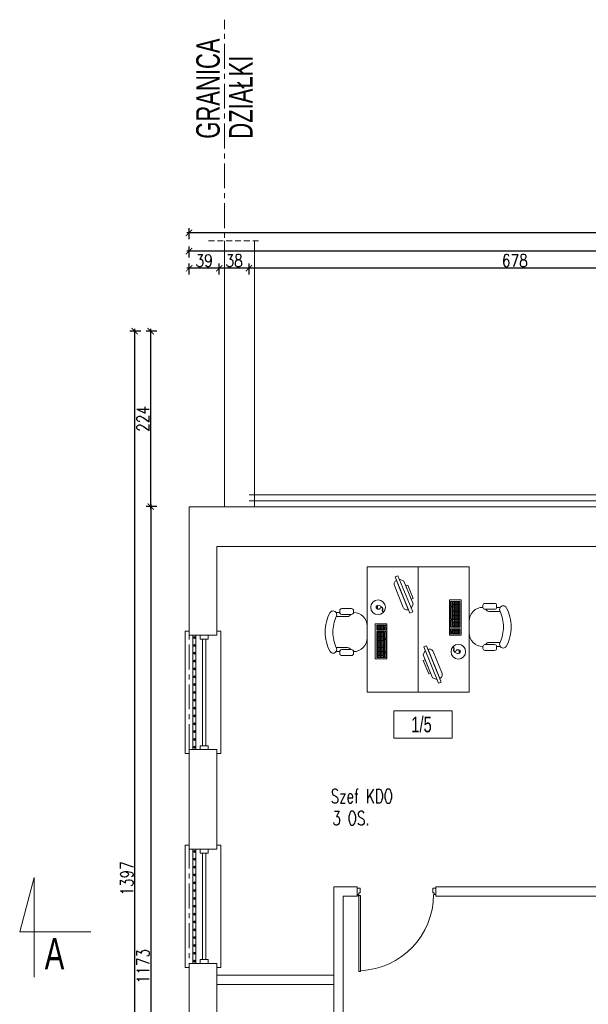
# Model space of a CAD drawing. Header units: millimetres. Extents: x 6354466 to 6508314, y -1889048 to -1342748.
# Tile 85 of 134: x 6381040 to 6388292, y -1655314 to -1642748. Entities that reach past the tile are written whole.
import ezdxf
from ezdxf.enums import TextEntityAlignment as Align

# ---------------------------------------------------------------- set-up
doc = ezdxf.new("R2010")
doc.units = ezdxf.units.MM
doc.header["$PDMODE"] = 3
doc.header["$PDSIZE"] = 10
doc.linetypes.add('CENTER', pattern=[50.8, 31.75, -6.35, 6.35, -6.35])
doc.linetypes.add('HIDDEN', pattern=[0.375, 0.25, -0.125])
for name, color, linetype, lineweight in [('drzwi istn', 163, 'Continuous', 5), ('L- ist s. działowe', 167, 'Continuous', 5), ('L-2', 167, 'Continuous', 13), ('L-3', 10, 'Continuous', 18), ('L-4', 92, 'Continuous', 20), ('L-5', 152, 'Continuous', 9), ('L-AXIS', 10, 'CENTER', 18), ('L-DIM', 252, 'Continuous', 5), ('L-HATCH', 252, 'Continuous', 5), ('L-ISTNIEJĄCE BUDYNKI', 167, 'Continuous', 5), ('L-PPOŻ', 10, 'Continuous', 9), ('łóżka', 230, 'Continuous', 9)]:
    doc.layers.add(name, color=color, linetype=linetype, lineweight=lineweight)
doc.layers.add('L-9', color=11, linetype='Continuous', plot=False)
doc.styles.add('160', font='simplex.shx', dxfattribs={"width": 0.8, "height": 160})
doc.styles.add('200', font='cdmsimpl.shx', dxfattribs={"width": 0.7, "height": 200})
doc.styles.add('250', font='cdmsimpl.shx', dxfattribs={"width": 0.7, "height": 250})
doc.styles.add('SIM-DIM', font='simplex.shx', dxfattribs={"width": 0.7, "bigfont": 'cdmbigpl.shx'})
doc.linetypes.add('BATTING', pattern='A,0.00254,-2.54,[134,ltypeshp.shx,S=2.54,R=0,X=-2.54,Y=0],-5.08,[134,ltypeshp.shx,S=2.54,R=180,X=2.54,Y=0],-2.54', length=10.16254)
doc.dimstyles.new('160', dxfattribs={"dimtxt": 160, "dimasz": 80, "dimexe": 60, "dimexo": 3, "dimgap": 18, "dimtad": 1, "dimdec": 0, "dimlfac": 0.1, "dimrnd": 1, "dimtxsty": '160', "dimblk": 'ARCHTICK', "dimcen": 2.5, "dimdle": 30, "dimadec": 0, "dimazin": 0, "dimtfac": 1, "dimtdec": 0, "dimtix": 1, "dimtmove": 2, "dimatfit": 0, "dimldrblk": 'NONE', "dimfxl": 0, "dimarcsym": 0})

# ---------------------------------------------------------------- blocks, each defined once
blk = doc.blocks.new('*U22')
for p, q in [((-5, 0), (-5, -5)), ((5, -5), (5, 0)), ((-5, -5), (5, -5)), ((-2, -5), (-2, -141)), ((2, -5), (2, -141)), ((-5, -146), (-5, -141)), ((-5, -141), (5, -141)), ((5, -141), (5, -146))]:
    blk.add_line(p, q)
blk = doc.blocks.new('PMUI_DRZWI13')
for p, q in [((35, 40), (0, 40)), ((35, -20), (35, 40)), ((965, -20), (965, 40)), ((965, 40), (1000, 40)), ((1000, 40), (1000, -40)), ((0, -40), (20, -40)), ((20, -40), (20, -20)), ((20, -20), (35, -20)), ((20, -50), (20, -60)), ((20, -50), (40, -50)), ((20, -1020), (20, -50)), ((40, -50), (40, -1020)), ((980, -20), (965, -20)), ((980, -40), (980, -20)), ((1000, -40), (980, -40)), ((40, -1020), (20, -1020))]:
    blk.add_line(p, q)
for points in [[(0, 40), (0, -40)], [(20, -50), (20, -1020)]]:
    blk.add_lwpolyline(points)
blk.add_circle((10, -50), 10)
blk.add_arc((-2, -39), 974, 272.7258, 359.9542)
blk = doc.blocks.new('STOLIK2')
h = blk.add_hatch()
h.set_pattern_fill('ANGLE', color=256, scale=0.25, style=0)
h.set_pattern_definition([(360, (-4499.488, 29427.6887), (-2e-16, -1.74625), [1.27, -0.47625]), (270, (-4499.488, 29427.6887), (-1.74625, 1e-16), [1.27, -0.47625])])
h.paths.add_polyline_path([(-130.9, 53.7), (-98.1, 53.7), (-98.1, 62.9), (-130.9, 62.9)])
h.paths.add_polyline_path([(-96.2, 62.9), (-89.7, 62.9), (-89.7, 53.7), (-96.2, 53.7)])
for p, q in [((-123.6, 114.7), (-123.6, 110)), ((-118.5, 114.7), (-118.5, 100)), ((-78.8, 114.7), (-78.8, 100)), ((-73.6, 110), (-73.6, 114.7)), ((-128.6, 107.5), (-128.6, 95)), ((-126.1, 110), (-123.6, 110)), ((-121.1, 107.5), (-121.1, 95)), ((-76.1, 107.5), (-76.1, 95)), ((-71.1, 110), (-73.6, 110)), ((-68.6, 107.5), (-68.6, 95)), ((-126.1, 92.5), (-123.6, 92.5)), ((-71.1, 92.5), (-73.6, 92.5)), ((-82.5, 75), (-67.5, 75)), ((-67, 63.7), (-67, 62.1)), ((-67, 62.1), (-69.2, 62)), ((-67, 62.1), (-64.7, 62.1)), ((-28.2, 39.5), (-74.5, 20.7)), ((-26.7, 35.8), (-28.2, 39.5)), ((-73, 17), (-26.7, 35.8)), ((-62.8, 16.5), (-33.7, 28.3)), ((-31.3, 33.9), (-33.7, 28.3)), ((-74.5, 20.7), (-73, 17)), ((-68.4, 18.9), (-62.8, 16.5))]:
    blk.add_line(p, q)
for points in [[(-15.3, 75), (-175.3, 75), (-175.3, 10), (-15.3, 10)], [(-133, 50), (-88.1, 50), (-88.1, 65), (-133, 65)], [(-130.9, 53.7), (-98.1, 53.7), (-98.1, 62.9), (-130.9, 62.9)], [(-96.2, 62.9), (-89.7, 62.9), (-89.7, 53.7), (-96.2, 53.7)], [(-125.3, 53), (-130.9, 53), (-130.9, 51.3), (-125.3, 51.3)], [(-124.2, 51.3), (-108.3, 51.3), (-108.3, 53), (-124.2, 53)], [(-107.1, 53), (-98.1, 53), (-98.1, 51.3), (-107.1, 51.3)], [(-96.2, 53), (-92.9, 53), (-92.9, 51.3), (-96.2, 51.3)], [(-89.7, 53), (-91.3, 53), (-91.3, 51.3), (-89.7, 51.3)], [(-66.6, 57.6), (-66.9, 57.6), (-66.9, 56.7), (-66.6, 56.7)], [(-39.8, 25.8), (-56.7, 19), (-55.7, 16.5), (-38.8, 23.4)]]:
    blk.add_lwpolyline(points, close=True)
blk.add_lwpolyline([(-32.8, 37.6), (-32.8, 37.6, 0.414214), (-39.3, 40.4), (-67.1, 29.1, 0.414214), (-69.9, 22.6), (-69.9, 22.6)], format="xyb", close=True)
blk.add_circle((-67, 61.2), 9.34)
for centre, radius, start, end in [((-98.5, 75.5), 53.1, 90.0969, 118.0725), ((-98.7, 75.5), 53.1, 61.9275, 89.9031), ((-121, 118.5), 4.62, 123.3493, 303.4743), ((-97.9, 66.2), 52.6, 90.8505, 113.0497), ((-99.4, 66.2), 52.6, 66.9503, 89.1495), ((-76.3, 118.5), 4.62, 236.5257, 56.6507), ((-126.1, 107.5), 2.5, 90, 180), ((-123.6, 107.5), 2.5, 0, 90), ((-73.6, 107.5), 2.5, 90, 180), ((-71.1, 107.5), 2.5, 0, 90), ((-126.1, 95), 2.5, 180, 270), ((-123.6, 95), 2.5, 270, 0), ((-106.1, 92.5), 17.5, 180, 270), ((-122.2, 100), 3.75, 286.6721, 0), ((-91.1, 92.5), 17.5, 270, 0), ((-75.1, 100), 3.75, 180, 253.3551), ((-73.6, 95), 2.5, 180, 270), ((-71.1, 95), 2.5, 270, 0)]:
    blk.add_arc(centre, radius, start, end)
at = {"extrusion": (0, 0, -1)}
blk.add_ellipse((-66.9, 60.7), major_axis=(-0.08, 3.05), ratio=0.834162, dxfattribs=at)
for points, knots in [([(-66.9, 56.7), (-67.7, 55.9), (-69.1, 54.5), (-71.6, 56.7), (-72.6, 54.4), (-73.6, 54.9), (-74.1, 55.2)], [0, 0, 0, 0, 2.841116, 5.231607, 6.614689, 8.161976, 8.161976, 8.161976, 8.161976]), ([(-66.6, 56.7), (-66.9, 56.4), (-67, 56.2), (-67.5, 55.8), (-67.8, 55.5), (-68.4, 55.2), (-68.7, 55.1), (-69.2, 55.1), (-69.4, 55.1), (-69.7, 55.1), (-69.8, 55.2), (-70.3, 55.4), (-70.5, 55.5), (-71, 55.7), (-71.1, 55.7), (-71.4, 55.7), (-71.4, 55.7), (-71.5, 55.7), (-71.6, 55.7), (-71.7, 55.6), (-71.8, 55.4), (-72, 55.2), (-72.1, 55), (-72.3, 54.8), (-72.4, 54.7), (-72.6, 54.6), (-72.7, 54.6), (-73, 54.6), (-73.1, 54.6), (-73.4, 54.6), (-73.5, 54.7), (-73.7, 54.8)], [0, 0, 0, 0, 0.557194, 0.557194, 1.671582, 1.671582, 2.519282, 2.519282, 2.939271, 2.939271, 3.35926, 3.35926, 4.143879, 4.143879, 4.704066, 4.704066, 5.061527, 5.061527, 5.357017, 5.357017, 5.838332, 5.838332, 6.319648, 6.319648, 6.605434, 6.605434, 6.891219, 6.891219, 7.177005, 7.177005, 7.662218, 7.662218, 7.662218, 7.662218])]:
    blk.add_open_spline(points, degree=3, knots=knots)
blk = doc.blocks.new('opis pom')
at = {"color": 0}
blk.add_lwpolyline([(252897, -40977), (253644, -40977), (253644, -41327), (252897, -41327)], close=True, dxfattribs=at)
at = {"layer": 'L-4', "lineweight": 30, "style": '250', "width": 0.7}
blk.add_attdef('2', text='', height=250, dxfattribs=at).set_placement((253252, -41152), align=Align.MIDDLE_CENTER)
blk = doc.blocks.new('_ArchTick')
at = {"color": 0, "linetype": 'ByBlock', "const_width": 0.15}
blk.add_lwpolyline([(-0.5, -0.5), (0.5, 0.5)], dxfattribs=at)
blk = doc.blocks.new('*D226')
at = {"layer": 'Defpoints', "color": 0, "transparency": 16777216}
for p in [(6383965, -1645921), (6383965, -1648813), (6390745, -1648813)]:
    blk.add_point(p, dxfattribs=at)
at = {"layer": 'L-DIM', "color": 0, "lineweight": -2, "ltscale": 10, "transparency": 16777216}
for p, q in [((6390775, -1645921), (6383935, -1645921)), ((6383965, -1646001), (6383965, -1645861)), ((6390745, -1646001), (6390745, -1645861))]:
    blk.add_line(p, q, dxfattribs=at)
at = {"layer": 'L-DIM', "color": 0, "linetype": 'ByBlock', "lineweight": -2, "transparency": 16777216, "xscale": 80, "yscale": 80, "zscale": 80, "rotation": 180}
blk.add_blockref('_ArchTick', (6383965, -1645921), dxfattribs=at)
at = {"layer": 'L-DIM', "color": 0, "linetype": 'ByBlock', "lineweight": -2, "transparency": 16777216, "xscale": 80, "yscale": 80, "zscale": 80}
blk.add_blockref('_ArchTick', (6390745, -1645921), dxfattribs=at)
at = {"layer": 'L-DIM', "color": 0, "ltscale": 10, "transparency": 16777216, "insert": (6387355, -1645823), "char_height": 160, "attachment_point": 5, "style": '160'}
blk.add_mtext('678', dxfattribs=at)
blk = doc.blocks.new('_None')
blk = doc.blocks.new('*D227')
at = {"layer": 'Defpoints', "color": 0, "transparency": 16777216}
for p in [(6383585, -1645921), (6383965, -1648813), (6383585, -1648963)]:
    blk.add_point(p, dxfattribs=at)
at = {"layer": 'L-DIM', "color": 0, "lineweight": -2, "ltscale": 10, "transparency": 16777216}
for p, q in [((6383995, -1645921), (6383555, -1645921)), ((6383585, -1646001), (6383585, -1645861)), ((6383965, -1646001), (6383965, -1645861))]:
    blk.add_line(p, q, dxfattribs=at)
at = {"layer": 'L-DIM', "color": 0, "linetype": 'ByBlock', "lineweight": -2, "transparency": 16777216, "xscale": 80, "yscale": 80, "zscale": 80, "rotation": 180}
blk.add_blockref('_ArchTick', (6383585, -1645921), dxfattribs=at)
at = {"layer": 'L-DIM', "color": 0, "linetype": 'ByBlock', "lineweight": -2, "transparency": 16777216, "xscale": 80, "yscale": 80, "zscale": 80}
blk.add_blockref('_ArchTick', (6383965, -1645921), dxfattribs=at)
at = {"layer": 'L-DIM', "color": 0, "ltscale": 10, "transparency": 16777216, "insert": (6383775, -1645823), "char_height": 160, "attachment_point": 5, "style": '160'}
blk.add_mtext('38', dxfattribs=at)
blk = doc.blocks.new('*D228')
at = {"layer": 'Defpoints', "color": 0, "transparency": 16777216}
for p in [(6383200, -1645921), (6383200, -1648963), (6383585, -1648963)]:
    blk.add_point(p, dxfattribs=at)
at = {"layer": 'L-DIM', "color": 0, "lineweight": -2, "ltscale": 10, "transparency": 16777216}
for p, q in [((6383615, -1645921), (6383170, -1645921)), ((6383200, -1646001), (6383200, -1645861)), ((6383585, -1646001), (6383585, -1645861))]:
    blk.add_line(p, q, dxfattribs=at)
at = {"layer": 'L-DIM', "color": 0, "linetype": 'ByBlock', "lineweight": -2, "transparency": 16777216, "xscale": 80, "yscale": 80, "zscale": 80, "rotation": 180}
blk.add_blockref('_ArchTick', (6383200, -1645921), dxfattribs=at)
at = {"layer": 'L-DIM', "color": 0, "linetype": 'ByBlock', "lineweight": -2, "transparency": 16777216, "xscale": 80, "yscale": 80, "zscale": 80}
blk.add_blockref('_ArchTick', (6383585, -1645921), dxfattribs=at)
at = {"layer": 'L-DIM', "color": 0, "ltscale": 10, "transparency": 16777216, "insert": (6383393, -1645823), "char_height": 160, "attachment_point": 5, "style": '160'}
blk.add_mtext('39', dxfattribs=at)
blk = doc.blocks.new('*D230')
at = {"layer": 'Defpoints', "color": 0, "transparency": 16777216}
for p in [(6383200, -1645702), (6413285, -1646723), (6383200, -1648963)]:
    blk.add_point(p, dxfattribs=at)
at = {"layer": 'L-DIM', "color": 0, "lineweight": -2, "ltscale": 10, "transparency": 16777216}
for p, q in [((6413315, -1645702), (6383170, -1645702)), ((6383200, -1645782), (6383200, -1645642)), ((6413285, -1645782), (6413285, -1645642))]:
    blk.add_line(p, q, dxfattribs=at)
at = {"layer": 'L-DIM', "color": 0, "linetype": 'ByBlock', "lineweight": -2, "transparency": 16777216, "xscale": 80, "yscale": 80, "zscale": 80, "rotation": 180}
blk.add_blockref('_ArchTick', (6383200, -1645702), dxfattribs=at)
at = {"layer": 'L-DIM', "color": 0, "linetype": 'ByBlock', "lineweight": -2, "transparency": 16777216, "xscale": 80, "yscale": 80, "zscale": 80}
blk.add_blockref('_ArchTick', (6413285, -1645702), dxfattribs=at)
at = {"layer": 'L-DIM', "color": 0, "ltscale": 10, "transparency": 16777216, "insert": (6398243, -1645604), "char_height": 160, "attachment_point": 5, "style": '160'}
blk.add_mtext('3009', dxfattribs=at)
blk = doc.blocks.new('*D231')
at = {"layer": 'Defpoints', "color": 0, "transparency": 16777216}
for p in [(6383200, -1645468), (6413285, -1646723), (6383200, -1648963)]:
    blk.add_point(p, dxfattribs=at)
at = {"layer": 'L-DIM', "color": 0, "lineweight": -2, "ltscale": 10, "transparency": 16777216}
for p, q in [((6413315, -1645468), (6383170, -1645468)), ((6383200, -1645548), (6383200, -1645408)), ((6413285, -1645548), (6413285, -1645408))]:
    blk.add_line(p, q, dxfattribs=at)
at = {"layer": 'L-DIM', "color": 0, "linetype": 'ByBlock', "lineweight": -2, "transparency": 16777216, "xscale": 80, "yscale": 80, "zscale": 80, "rotation": 180}
blk.add_blockref('_ArchTick', (6383200, -1645468), dxfattribs=at)
at = {"layer": 'L-DIM', "color": 0, "linetype": 'ByBlock', "lineweight": -2, "transparency": 16777216, "xscale": 80, "yscale": 80, "zscale": 80}
blk.add_blockref('_ArchTick', (6413285, -1645468), dxfattribs=at)
at = {"layer": 'L-DIM', "color": 0, "ltscale": 10, "transparency": 16777216, "insert": (6398243, -1645370), "char_height": 160, "attachment_point": 5, "style": '160'}
blk.add_mtext('3009', dxfattribs=at)
blk = doc.blocks.new('*D274')
at = {"layer": 'Defpoints', "color": 0, "transparency": 16777216}
for p in [(6383200, -1648963), (6382711, -1660693), (6383200, -1660693)]:
    blk.add_point(p, dxfattribs=at)
at = {"layer": 'L-DIM', "color": 0, "lineweight": -2, "ltscale": 10, "transparency": 16777216}
for p, q in [((6382791, -1648963), (6382651, -1648963)), ((6382711, -1648933), (6382711, -1660723)), ((6382791, -1660693), (6382651, -1660693))]:
    blk.add_line(p, q, dxfattribs=at)
at = {"layer": 'L-DIM', "color": 0, "linetype": 'ByBlock', "lineweight": -2, "transparency": 16777216, "xscale": 80, "yscale": 80, "zscale": 80}
for p, rotation in [((6382711, -1648963), 90), ((6382711, -1660693), 270)]:
    blk.add_blockref('_ArchTick', p, dxfattribs=dict(at, rotation=rotation))
at = {"layer": 'L-DIM', "color": 0, "ltscale": 10, "transparency": 16777216, "insert": (6382613, -1654828), "char_height": 160, "attachment_point": 5, "rotation": 90, "style": '160'}
blk.add_mtext('1173', dxfattribs=at)
blk = doc.blocks.new('*D275')
at = {"layer": 'Defpoints', "color": 0, "transparency": 16777216}
for p in [(6382711, -1646723), (6413285, -1646723), (6383200, -1648963)]:
    blk.add_point(p, dxfattribs=at)
at = {"layer": 'L-DIM', "color": 0, "lineweight": -2, "ltscale": 10, "transparency": 16777216}
for p, q in [((6382791, -1646723), (6382651, -1646723)), ((6382711, -1648993), (6382711, -1646693)), ((6382791, -1648963), (6382651, -1648963))]:
    blk.add_line(p, q, dxfattribs=at)
at = {"layer": 'L-DIM', "color": 0, "linetype": 'ByBlock', "lineweight": -2, "transparency": 16777216, "xscale": 80, "yscale": 80, "zscale": 80}
for p, rotation in [((6382711, -1646723), 90), ((6382711, -1648963), 270)]:
    blk.add_blockref('_ArchTick', p, dxfattribs=dict(at, rotation=rotation))
at = {"layer": 'L-DIM', "color": 0, "ltscale": 10, "transparency": 16777216, "insert": (6382613, -1647843), "char_height": 160, "attachment_point": 5, "rotation": 90, "style": '160'}
blk.add_mtext('224', dxfattribs=at)
blk = doc.blocks.new('*D276')
at = {"layer": 'Defpoints', "color": 0, "transparency": 16777216}
for p in [(6413285, -1646723), (6382505, -1660693), (6383200, -1660693)]:
    blk.add_point(p, dxfattribs=at)
at = {"layer": 'L-DIM', "color": 0, "lineweight": -2, "ltscale": 10, "transparency": 16777216}
for p, q in [((6382585, -1646723), (6382445, -1646723)), ((6382505, -1646693), (6382505, -1660723)), ((6382585, -1660693), (6382445, -1660693))]:
    blk.add_line(p, q, dxfattribs=at)
at = {"layer": 'L-DIM', "color": 0, "linetype": 'ByBlock', "lineweight": -2, "transparency": 16777216, "xscale": 80, "yscale": 80, "zscale": 80}
for p, rotation in [((6382505, -1646723), 90), ((6382505, -1660693), 270)]:
    blk.add_blockref('_ArchTick', p, dxfattribs=dict(at, rotation=rotation))
at = {"layer": 'L-DIM', "color": 0, "ltscale": 10, "transparency": 16777216, "insert": (6382407, -1653708), "char_height": 160, "attachment_point": 5, "rotation": 90, "style": '160'}
blk.add_mtext('1397', dxfattribs=at)

msp = doc.modelspace()

# ---------------------------------------------------------------- linework, layer by layer
at = {"layer": 'drzwi istn'}
for p, q in [((6383200.3, -1650553.4), (6383150.3, -1650553.4)), ((6383150.3, -1650553.4), (6383150.3, -1652113.4)), ((6383555.3, -1650553.4), (6383605.3, -1650553.4)), ((6383605.3, -1650553.4), (6383605.3, -1652113.4)), ((6383150.3, -1652113.4), (6383200.3, -1652113.4)), ((6383605.3, -1652113.4), (6383555.3, -1652113.4)), ((6383200.3, -1653283.4), (6383150.3, -1653283.4)), ((6383150.3, -1653283.4), (6383150.3, -1654843.4)), ((6383555.3, -1653283.4), (6383605.3, -1653283.4)), ((6383605.3, -1653283.4), (6383605.3, -1654843.4)), ((6383150.3, -1654843.4), (6383200.3, -1654843.4)), ((6383605.3, -1654843.4), (6383555.3, -1654843.4))]:
    msp.add_line(p, q, dxfattribs=at)
at = {"layer": 'L- ist s. działowe'}
for p, q in [((6385345.3, -1653933.4), (6385345.3, -1653813.4)), ((6386345.3, -1653933.4), (6386345.3, -1653813.4)), ((6385345.3, -1653933.4), (6385165.3, -1653933.4)), ((6385165.3, -1653933.4), (6385165.3, -1655693.4)), ((6388955.3, -1653933.4), (6386345.3, -1653933.4)), ((6385045.3, -1654943.4), (6383555.3, -1654943.4)), ((6385045.3, -1655063.4), (6383555.3, -1655063.4))]:
    msp.add_line(p, q, dxfattribs=at)
for points in [[(6385345.3, -1653813.4), (6385045.3, -1653813.4), (6385045.3, -1655813.4), (6385345.3, -1655813.4)], [(6388955.3, -1653813.4), (6386345.3, -1653813.4)]]:
    msp.add_lwpolyline(points, dxfattribs=at)
at = {"layer": 'L-2'}
for p, q in [((6381040.3, -1654387.2), (6381224.9, -1653694.3)), ((6381224.9, -1653694.3), (6381224.9, -1654967.4)), ((6381949, -1654387.2), (6381040.3, -1654387.2))]:
    msp.add_line(p, q, dxfattribs=at)
at = {"layer": 'L-3', "ltscale": 10}
msp.add_line((6383965.3, -1648963.4), (6390745.3, -1648963.4), dxfattribs=at)
msp.add_lwpolyline([(6390745.3, -1648813.4), (6383965.3, -1648813.4)], dxfattribs=at)
at = {"layer": 'L-3', "linetype": 'BATTING', "ltscale": 7}
msp.add_lwpolyline([(6390745.3, -1648888.4), (6383965.3, -1648888.4)], dxfattribs=at)
at = {"layer": 'L-3', "ltscale": 10}
for points in [[(6383248.1, -1650603.4), (6383248.1, -1652063.4), (6383288.1, -1652063.4), (6383288.1, -1650603.4)], [(6383248.1, -1653333.4), (6383248.1, -1654793.4), (6383288.1, -1654793.4), (6383288.1, -1653333.4)]]:
    msp.add_lwpolyline(points, close=True, dxfattribs=at)
for centre, radius in [((6383268.1, -1650633.4), 12), ((6383268.1, -1650633.4), 11), ((6383268.1, -1650733.4), 12), ((6383268.1, -1650733.4), 11), ((6383268.1, -1650633.4), 10), ((6383268.1, -1650733.4), 10), ((6383268.1, -1650633.4), 9), ((6383268.1, -1650733.4), 9), ((6383268.1, -1650633.4), 8), ((6383268.1, -1650733.4), 8), ((6383268.1, -1650633.4), 7), ((6383268.1, -1650733.4), 7), ((6383268.1, -1650633.4), 6), ((6383268.1, -1650733.4), 6), ((6383268.1, -1650633.4), 5), ((6383268.1, -1650733.4), 5), ((6383268.1, -1650633.4), 4), ((6383268.1, -1650733.4), 4), ((6383268.1, -1650633.4), 3), ((6383268.1, -1650633.4), 3), ((6383268.1, -1650733.4), 3), ((6383268.1, -1650733.4), 3), ((6383268.1, -1650633.4), 2), ((6383268.1, -1650733.4), 2), ((6383268.1, -1650633.4), 1), ((6383268.1, -1650733.4), 1), ((6383268.1, -1650833.4), 12), ((6383268.1, -1650833.4), 11), ((6383268.1, -1650833.4), 10), ((6383268.1, -1650833.4), 9), ((6383268.1, -1650833.4), 8), ((6383268.1, -1650833.4), 7), ((6383268.1, -1650833.4), 6), ((6383268.1, -1650833.4), 5), ((6383268.1, -1650833.4), 4), ((6383268.1, -1650833.4), 3), ((6383268.1, -1650833.4), 3), ((6383268.1, -1650833.4), 2), ((6383268.1, -1650833.4), 1), ((6383268.1, -1650933.4), 12), ((6383268.1, -1650933.4), 11), ((6383268.1, -1650933.4), 10), ((6383268.1, -1650933.4), 9), ((6383268.1, -1650933.4), 8), ((6383268.1, -1650933.4), 7), ((6383268.1, -1650933.4), 6), ((6383268.1, -1650933.4), 5), ((6383268.1, -1650933.4), 4), ((6383268.1, -1650933.4), 3), ((6383268.1, -1650933.4), 3), ((6383268.1, -1650933.4), 2), ((6383268.1, -1650933.4), 1), ((6383268.1, -1651033.4), 12), ((6383268.1, -1651133.4), 12), ((6383268.1, -1651033.4), 11), ((6383268.1, -1651133.4), 11), ((6383268.1, -1651033.4), 10), ((6383268.1, -1651133.4), 10), ((6383268.1, -1651033.4), 9), ((6383268.1, -1651133.4), 9), ((6383268.1, -1651033.4), 8), ((6383268.1, -1651133.4), 8), ((6383268.1, -1651033.4), 7), ((6383268.1, -1651033.4), 6), ((6383268.1, -1651033.4), 5), ((6383268.1, -1651033.4), 4), ((6383268.1, -1651033.4), 3), ((6383268.1, -1651033.4), 3), ((6383268.1, -1651033.4), 2), ((6383268.1, -1651033.4), 1), ((6383268.1, -1651233.4), 12), ((6383268.1, -1651233.4), 11), ((6383268.1, -1651233.4), 10), ((6383268.1, -1651233.4), 9), ((6383268.1, -1651233.4), 8), ((6383268.1, -1651133.4), 7), ((6383268.1, -1651233.4), 7), ((6383268.1, -1651133.4), 6), ((6383268.1, -1651233.4), 6), ((6383268.1, -1651133.4), 5), ((6383268.1, -1651233.4), 5), ((6383268.1, -1651133.4), 4), ((6383268.1, -1651233.4), 4), ((6383268.1, -1651133.4), 3), ((6383268.1, -1651133.4), 3), ((6383268.1, -1651233.4), 3), ((6383268.1, -1651233.4), 3), ((6383268.1, -1651133.4), 2), ((6383268.1, -1651233.4), 2), ((6383268.1, -1651133.4), 1), ((6383268.1, -1651233.4), 1), ((6383268.1, -1651333.4), 12), ((6383268.1, -1651333.4), 11), ((6383268.1, -1651333.4), 10), ((6383268.1, -1651333.4), 9), ((6383268.1, -1651333.4), 8), ((6383268.1, -1651333.4), 7), ((6383268.1, -1651333.4), 6), ((6383268.1, -1651333.4), 5), ((6383268.1, -1651333.4), 4), ((6383268.1, -1651333.4), 3), ((6383268.1, -1651333.4), 3), ((6383268.1, -1651333.4), 2), ((6383268.1, -1651333.4), 1), ((6383268.1, -1651433.4), 12), ((6383268.1, -1651433.4), 11), ((6383268.1, -1651433.4), 10), ((6383268.1, -1651433.4), 9), ((6383268.1, -1651433.4), 8), ((6383268.1, -1651433.4), 7), ((6383268.1, -1651433.4), 6), ((6383268.1, -1651433.4), 5), ((6383268.1, -1651433.4), 4), ((6383268.1, -1651433.4), 3), ((6383268.1, -1651433.4), 3), ((6383268.1, -1651433.4), 2), ((6383268.1, -1651433.4), 1), ((6383268.1, -1651533.4), 12), ((6383268.1, -1651633.4), 12), ((6383268.1, -1651533.4), 11), ((6383268.1, -1651633.4), 11), ((6383268.1, -1651533.4), 10), ((6383268.1, -1651633.4), 10), ((6383268.1, -1651533.4), 9), ((6383268.1, -1651633.4), 9), ((6383268.1, -1651533.4), 8), ((6383268.1, -1651633.4), 8), ((6383268.1, -1651533.4), 7), ((6383268.1, -1651633.4), 7), ((6383268.1, -1651533.4), 6), ((6383268.1, -1651633.4), 6), ((6383268.1, -1651533.4), 5), ((6383268.1, -1651533.4), 4), ((6383268.1, -1651533.4), 3), ((6383268.1, -1651533.4), 3), ((6383268.1, -1651533.4), 2), ((6383268.1, -1651533.4), 1), ((6383268.1, -1651733.4), 12), ((6383268.1, -1651733.4), 11), ((6383268.1, -1651733.4), 10), ((6383268.1, -1651733.4), 9), ((6383268.1, -1651733.4), 8), ((6383268.1, -1651733.4), 7), ((6383268.1, -1651733.4), 6), ((6383268.1, -1651633.4), 5), ((6383268.1, -1651733.4), 5), ((6383268.1, -1651633.4), 4), ((6383268.1, -1651733.4), 4), ((6383268.1, -1651633.4), 3), ((6383268.1, -1651633.4), 3), ((6383268.1, -1651733.4), 3), ((6383268.1, -1651733.4), 3), ((6383268.1, -1651633.4), 2), ((6383268.1, -1651733.4), 2), ((6383268.1, -1651633.4), 1), ((6383268.1, -1651733.4), 1), ((6383268.1, -1651833.4), 12), ((6383268.1, -1651833.4), 11), ((6383268.1, -1651833.4), 10), ((6383268.1, -1651833.4), 9), ((6383268.1, -1651833.4), 8), ((6383268.1, -1651833.4), 7), ((6383268.1, -1651833.4), 6), ((6383268.1, -1651833.4), 5), ((6383268.1, -1651833.4), 4), ((6383268.1, -1651833.4), 3), ((6383268.1, -1651833.4), 3), ((6383268.1, -1651833.4), 2), ((6383268.1, -1651833.4), 1), ((6383268.1, -1651933.4), 12), ((6383268.1, -1651933.4), 11), ((6383268.1, -1651933.4), 10), ((6383268.1, -1651933.4), 9), ((6383268.1, -1651933.4), 8), ((6383268.1, -1651933.4), 7), ((6383268.1, -1651933.4), 6), ((6383268.1, -1651933.4), 5), ((6383268.1, -1651933.4), 4), ((6383268.1, -1651933.4), 3), ((6383268.1, -1651933.4), 3), ((6383268.1, -1651933.4), 2), ((6383268.1, -1651933.4), 1), ((6383268.1, -1652033.4), 12), ((6383268.1, -1652033.4), 11), ((6383268.1, -1652033.4), 10), ((6383268.1, -1652033.4), 9), ((6383268.1, -1652033.4), 8), ((6383268.1, -1652033.4), 7), ((6383268.1, -1652033.4), 6), ((6383268.1, -1652033.4), 5), ((6383268.1, -1652033.4), 4), ((6383268.1, -1652033.4), 3), ((6383268.1, -1652033.4), 3), ((6383268.1, -1652033.4), 2), ((6383268.1, -1652033.4), 1), ((6383268.1, -1653363.4), 12), ((6383268.1, -1653363.4), 11), ((6383268.1, -1653363.4), 10), ((6383268.1, -1653363.4), 9), ((6383268.1, -1653363.4), 8), ((6383268.1, -1653363.4), 7), ((6383268.1, -1653363.4), 6), ((6383268.1, -1653363.4), 5), ((6383268.1, -1653363.4), 4), ((6383268.1, -1653363.4), 3), ((6383268.1, -1653363.4), 3), ((6383268.1, -1653363.4), 2), ((6383268.1, -1653363.4), 1), ((6383268.1, -1653463.4), 12), ((6383268.1, -1653463.4), 11), ((6383268.1, -1653463.4), 10), ((6383268.1, -1653463.4), 9), ((6383268.1, -1653463.4), 8), ((6383268.1, -1653463.4), 7), ((6383268.1, -1653463.4), 6), ((6383268.1, -1653463.4), 5), ((6383268.1, -1653463.4), 4), ((6383268.1, -1653463.4), 3), ((6383268.1, -1653463.4), 3), ((6383268.1, -1653463.4), 2), ((6383268.1, -1653463.4), 1), ((6383268.1, -1653563.4), 12), ((6383268.1, -1653563.4), 11), ((6383268.1, -1653563.4), 10), ((6383268.1, -1653563.4), 9), ((6383268.1, -1653563.4), 8), ((6383268.1, -1653563.4), 7), ((6383268.1, -1653563.4), 6), ((6383268.1, -1653563.4), 5), ((6383268.1, -1653563.4), 4), ((6383268.1, -1653563.4), 3), ((6383268.1, -1653563.4), 3), ((6383268.1, -1653563.4), 2), ((6383268.1, -1653563.4), 1), ((6383268.1, -1653663.4), 12), ((6383268.1, -1653763.4), 12), ((6383268.1, -1653663.4), 11), ((6383268.1, -1653763.4), 11), ((6383268.1, -1653663.4), 10), ((6383268.1, -1653763.4), 10), ((6383268.1, -1653663.4), 9), ((6383268.1, -1653763.4), 9), ((6383268.1, -1653663.4), 8), ((6383268.1, -1653763.4), 8), ((6383268.1, -1653663.4), 7), ((6383268.1, -1653763.4), 7), ((6383268.1, -1653663.4), 6), ((6383268.1, -1653763.4), 6), ((6383268.1, -1653663.4), 5), ((6383268.1, -1653763.4), 5), ((6383268.1, -1653663.4), 4), ((6383268.1, -1653763.4), 4), ((6383268.1, -1653663.4), 3), ((6383268.1, -1653663.4), 3), ((6383268.1, -1653763.4), 3), ((6383268.1, -1653763.4), 3), ((6383268.1, -1653663.4), 2), ((6383268.1, -1653763.4), 2), ((6383268.1, -1653663.4), 1), ((6383268.1, -1653763.4), 1), ((6383268.1, -1653863.4), 12), ((6383268.1, -1653863.4), 11), ((6383268.1, -1653863.4), 10), ((6383268.1, -1653863.4), 9), ((6383268.1, -1653863.4), 8), ((6383268.1, -1653863.4), 7), ((6383268.1, -1653863.4), 6), ((6383268.1, -1653863.4), 5), ((6383268.1, -1653863.4), 4), ((6383268.1, -1653863.4), 3), ((6383268.1, -1653863.4), 3), ((6383268.1, -1653863.4), 2), ((6383268.1, -1653863.4), 1), ((6383268.1, -1653963.4), 12), ((6383268.1, -1653963.4), 11), ((6383268.1, -1653963.4), 10), ((6383268.1, -1653963.4), 9), ((6383268.1, -1653963.4), 8), ((6383268.1, -1653963.4), 7), ((6383268.1, -1653963.4), 6), ((6383268.1, -1653963.4), 5), ((6383268.1, -1653963.4), 4), ((6383268.1, -1653963.4), 3), ((6383268.1, -1653963.4), 3), ((6383268.1, -1653963.4), 2), ((6383268.1, -1653963.4), 1), ((6383268.1, -1654063.4), 12), ((6383268.1, -1654063.4), 11), ((6383268.1, -1654063.4), 10), ((6383268.1, -1654063.4), 9), ((6383268.1, -1654063.4), 8), ((6383268.1, -1654063.4), 7), ((6383268.1, -1654063.4), 6), ((6383268.1, -1654063.4), 5), ((6383268.1, -1654063.4), 4), ((6383268.1, -1654063.4), 3), ((6383268.1, -1654063.4), 3), ((6383268.1, -1654063.4), 2), ((6383268.1, -1654063.4), 1), ((6383268.1, -1654163.4), 12), ((6383268.1, -1654263.4), 12), ((6383268.1, -1654163.4), 11), ((6383268.1, -1654263.4), 11), ((6383268.1, -1654163.4), 10), ((6383268.1, -1654263.4), 10), ((6383268.1, -1654163.4), 9), ((6383268.1, -1654263.4), 9), ((6383268.1, -1654163.4), 8), ((6383268.1, -1654263.4), 8), ((6383268.1, -1654163.4), 7), ((6383268.1, -1654263.4), 7), ((6383268.1, -1654163.4), 6), ((6383268.1, -1654263.4), 6), ((6383268.1, -1654163.4), 5), ((6383268.1, -1654263.4), 5), ((6383268.1, -1654163.4), 4), ((6383268.1, -1654263.4), 4), ((6383268.1, -1654163.4), 3), ((6383268.1, -1654163.4), 3), ((6383268.1, -1654263.4), 3), ((6383268.1, -1654263.4), 3), ((6383268.1, -1654163.4), 2), ((6383268.1, -1654263.4), 2), ((6383268.1, -1654163.4), 1), ((6383268.1, -1654263.4), 1), ((6383268.1, -1654363.4), 12), ((6383268.1, -1654363.4), 11), ((6383268.1, -1654363.4), 10), ((6383268.1, -1654363.4), 9), ((6383268.1, -1654363.4), 8), ((6383268.1, -1654363.4), 7), ((6383268.1, -1654363.4), 6), ((6383268.1, -1654363.4), 5), ((6383268.1, -1654363.4), 4), ((6383268.1, -1654363.4), 3), ((6383268.1, -1654363.4), 3), ((6383268.1, -1654363.4), 2), ((6383268.1, -1654363.4), 1), ((6383268.1, -1654463.4), 12), ((6383268.1, -1654463.4), 11), ((6383268.1, -1654463.4), 10), ((6383268.1, -1654463.4), 9), ((6383268.1, -1654463.4), 8), ((6383268.1, -1654463.4), 7), ((6383268.1, -1654463.4), 6), ((6383268.1, -1654463.4), 5), ((6383268.1, -1654463.4), 4), ((6383268.1, -1654463.4), 3), ((6383268.1, -1654463.4), 3), ((6383268.1, -1654463.4), 2), ((6383268.1, -1654463.4), 1), ((6383268.1, -1654563.4), 12), ((6383268.1, -1654563.4), 11), ((6383268.1, -1654563.4), 10), ((6383268.1, -1654563.4), 9), ((6383268.1, -1654563.4), 8), ((6383268.1, -1654563.4), 7), ((6383268.1, -1654563.4), 6), ((6383268.1, -1654563.4), 5), ((6383268.1, -1654563.4), 4), ((6383268.1, -1654563.4), 3), ((6383268.1, -1654563.4), 3), ((6383268.1, -1654563.4), 2), ((6383268.1, -1654563.4), 1), ((6383268.1, -1654663.4), 12), ((6383268.1, -1654763.4), 12), ((6383268.1, -1654663.4), 11), ((6383268.1, -1654763.4), 11), ((6383268.1, -1654663.4), 10), ((6383268.1, -1654763.4), 10), ((6383268.1, -1654663.4), 9), ((6383268.1, -1654763.4), 9), ((6383268.1, -1654663.4), 8), ((6383268.1, -1654763.4), 8), ((6383268.1, -1654663.4), 7), ((6383268.1, -1654763.4), 7), ((6383268.1, -1654663.4), 6), ((6383268.1, -1654763.4), 6), ((6383268.1, -1654663.4), 5), ((6383268.1, -1654763.4), 5), ((6383268.1, -1654663.4), 4), ((6383268.1, -1654763.4), 4), ((6383268.1, -1654663.4), 3), ((6383268.1, -1654663.4), 3), ((6383268.1, -1654763.4), 3), ((6383268.1, -1654763.4), 3), ((6383268.1, -1654663.4), 2), ((6383268.1, -1654763.4), 2), ((6383268.1, -1654663.4), 1), ((6383268.1, -1654763.4), 1)]:
    msp.add_circle(centre, radius, dxfattribs=at)
at = {"layer": 'L-AXIS', "ltscale": 10}
for p, q in [((6383650.3, -1648963.4), (6383650.3, -1642748.5)), ((6383200.3, -1660693.4), (6383200.3, -1648963.4))]:
    msp.add_line(p, q, dxfattribs=at)
at = {"layer": 'L-HATCH', "linetype": 'HIDDEN', "ltscale": 300}
msp.add_line((6383449.6, -1645571.1), (6384098.4, -1645571.1), dxfattribs=at)
at = {"layer": 'L-ISTNIEJĄCE BUDYNKI'}
for p, q in [((6383653, -1648963.4), (6383653, -1645571.1)), ((6384033, -1648963.4), (6384033, -1645571.1)), ((6383200.3, -1650603.4), (6383200.3, -1648963.4)), ((6383965.3, -1648963.4), (6383200.3, -1648963.4)), ((6383555.3, -1650603.4), (6383555.3, -1649473.4)), ((6388955.3, -1649473.4), (6383555.3, -1649473.4)), ((6383555.3, -1650603.4), (6383200.3, -1650603.4)), ((6383200.3, -1653333.4), (6383200.3, -1652063.4)), ((6383555.3, -1652063.4), (6383200.3, -1652063.4)), ((6383555.3, -1653333.4), (6383555.3, -1652063.4)), ((6383555.3, -1653333.4), (6383200.3, -1653333.4)), ((6383200.3, -1656343.4), (6383200.3, -1654793.4)), ((6383555.3, -1654793.4), (6383200.3, -1654793.4)), ((6383555.3, -1656343.4), (6383555.3, -1654793.4))]:
    msp.add_line(p, q, dxfattribs=at)
at = {"layer": 'L-PPOŻ', "ltscale": 10}
msp.add_line((6383200.3, -1648963.4), (6383650.3, -1648963.4), dxfattribs=at)

# ---------------------------------------------------------------- block references
at = {"layer": 'drzwi istn', "xscale": -10, "yscale": 10, "zscale": 10}
for p in [(6383393.5, -1650603.4), (6383393.5, -1653333.4)]:
    msp.add_blockref('*U22', p, dxfattribs=at)
at = {"layer": 'drzwi istn'}
msp.add_blockref('PMUI_DRZWI13', (6385345.3, -1653873.4), dxfattribs=at)
at = {"layer": 'L-5'}
ref = msp.add_blockref('opis pom', (6132912.9, -1610590.8), dxfattribs=at)
ref.add_attrib('2', '1/5', dxfattribs={"layer": 'L-4', "height": 200, "style": '200', "width": 0.7}).set_placement((6386165.1, -1651742.7), align=Align.MIDDLE_CENTER)
at = {"layer": 'łóżka', "ltscale": 8, "xscale": 10, "yscale": 10, "zscale": 10}
for p, rotation in [((6386222.3, -1649577.2), 89.99842740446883), ((6386022.3, -1651484), 269.9984274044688)]:
    msp.add_blockref('STOLIK2', p, dxfattribs=dict(at, rotation=rotation))

# ---------------------------------------------------------------- texts
at = {"layer": 'L-2', "style": '200', "width": 0.7}
msp.add_text('A', height=400, dxfattribs=at).set_placement((6381359.3, -1654867.8))
at = {"layer": 'L-3', "style": '200', "width": 0.7}
for s, p in [('GRANICA', (6383591.6, -1644267.6)), ('DZIAŁKI', (6384010, -1644267.6))]:
    msp.add_text(s, height=300, rotation=90, dxfattribs=at).set_placement(p)
at = {"layer": 'L-9', "ltscale": 0.5, "style": 'SIM-DIM', "width": 0.7}
for s, p in [('Szef KDO', (6385007.1, -1652746.4)), ('3 OS.', (6385028.2, -1653029.8))]:
    msp.add_text(s, height=180, dxfattribs=at).set_placement(p)

# ---------------------------------------------------------------- dimensions: what is measured, and where the dimension line sits
at = {"layer": 'L-DIM', "ltscale": 10}
for base, p1, p2, picture, middle in [((6383200.3487778, -1645467.6671509), (6413285.3487778, -1646723.3827957), (6383200.3487778, -1648963.3827957), '*D231', (6398242.8487778, -1645369.6671509)), ((6383200.3487778, -1645701.602509), (6413285.3487778, -1646723.3827957), (6383200.3487778, -1648963.3827957), '*D230', (6398242.8487778, -1645603.602509)), ((6383200.3487778, -1645920.7638837), (6383585.3487778, -1648963.3827957), (6383200.3487778, -1648963.3827957), '*D228', (6383392.8487778, -1645822.7638837)), ((6383585.3, -1645920.8), (6383965.3, -1648813.4), (6383585.3, -1648963.4), '*D227', (6383775.3, -1645822.8)), ((6383965.3, -1645920.8), (6390745.3, -1648813.4), (6383965.3, -1648813.4), '*D226', (6387355.3, -1645822.8))]:
    dim = msp.add_linear_dim(base=base, p1=p1, p2=p2, dimstyle='160', override={"dimlfac": 0.1}, dxfattribs=at)
    dim.commit()
    dim.dimension.update_dxf_attribs({"geometry": picture, "text_midpoint": middle})
for base, p1, p2, picture, middle in [((6382504.7, -1660693.4), (6413285.3, -1646723.4), (6383200.3, -1660693.4), '*D276', (6382406.7, -1653708.4)), ((6382710.9, -1646723.4), (6383200.3, -1648963.4), (6413285.3, -1646723.4), '*D275', (6382612.9, -1647843.4)), ((6382710.9, -1660693.4), (6383200.3, -1648963.4), (6383200.3, -1660693.4), '*D274', (6382612.9, -1654828.4))]:
    dim = msp.add_linear_dim(base=base, p1=p1, p2=p2, angle=90, dimstyle='160', override={"dimlfac": 0.1}, dxfattribs=at)
    dim.commit()
    dim.dimension.update_dxf_attribs({"geometry": picture, "text_midpoint": middle})

doc.saveas('drawing.dxf')
